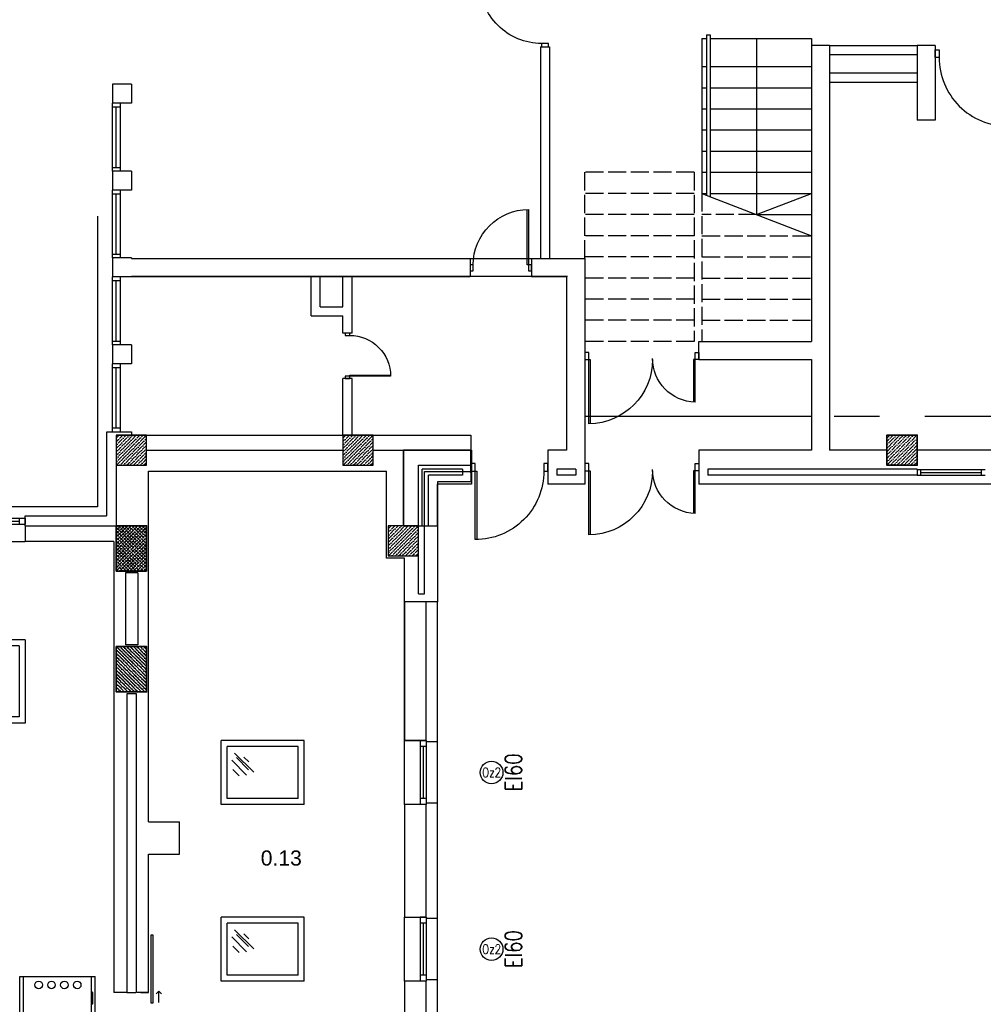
# Model space of a CAD drawing. Header units: millimetres. Extents: x 44889 to 52866, y -11417 to -4315.
# Tile 72 of 74: x 50792 to 51430, y -6303 to -5651. Entities that reach past the tile are written whole.
import ezdxf

# ---------------------------------------------------------------- set-up
doc = ezdxf.new("R2010")
doc.units = ezdxf.units.MM
doc.linetypes.add('ACAD_ISO02W100', pattern=[15, 12, -3])
doc.layers.get('0').update_dxf_attribs({"color": 9})
doc.layers.add('kreskowanie', color=9, linetype='Continuous', lineweight=18)
doc.layers.add('słupy gr0.7', color=9, linetype='Continuous', lineweight=35)
for name, color, linetype in [('Podkład', 9, 'Continuous'), ('Zestawienia drzwi i okien$0$+ stolarka przekrój', 251, 'Continuous'), ('Zestawienia drzwi i okien$0$^ opisy p.poż.', 251, 'Continuous')]:
    doc.layers.add(name, color=color, linetype=linetype)
doc.layers.add('Zestawienia drzwi i okien$0$+ stolarka widok', color=251, linetype='Continuous', plot=False)
doc.layers.add('Zestawienia drzwi i okien$0$^ opis stolarki', color=251, linetype='Continuous', lineweight=25, plot=False)
doc.styles.get("Standard").update_dxf_attribs({"font": 'arial.ttf', "height": 15})
doc.styles.add('Zestawienia drzwi i okien$0$anka1', font='romans.shx', dxfattribs={"width": 0.8})

# ---------------------------------------------------------------- blocks, each defined once
blk = doc.blocks.new('drzwi1.2')
at = {"layer": 'Podkład'}
for p, q in [((14551.1, 6563), (14551.1, 6568.4)), ((14551.1, 6568.4), (14560.5, 6568.4)), ((14645.5, 6563), (14551.1, 6563)), ((14560.5, 6568.4), (14560.5, 6561.1)), ((14560.5, 6561.1), (14645.5, 6561.1)), ((14617.1, 6422.4), (14551.1, 6422.4)), ((14551.1, 6417.4), (14560.5, 6417.4)), ((14560.5, 6424.7), (14617, 6424.7)), ((14560.5, 6417.4), (14560.5, 6424.7))]:
    blk.add_line(p, q, dxfattribs=at)
for centre, radius, start, end in [((14560.5, 6563.7), 85, 270, 359.5423), ((14559, 6420.6), 58.1, 1.7987, 89.98)]:
    blk.add_arc(centre, radius, start, end, dxfattribs=at)
blk = doc.blocks.new('34TY')
at = {"layer": 'Podkład'}
blk.add_line((95.2, -109.5), (98.6, -113.1), dxfattribs=at)
at = {"layer": 'Podkład', "xscale": 0.9933774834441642, "yscale": 0.9933774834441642, "zscale": 0.9933774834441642, "rotation": 42.87014679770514}
blk.add_blockref('drzwi1.2', (-6158.1, -14619.4), dxfattribs=at)
blk = doc.blocks.new('słup 4')
at = {"layer": 'kreskowanie'}
h = blk.add_hatch(dxfattribs=at)
h.set_pattern_fill('ANSI36', color=256, style=0)
h.set_pattern_definition([(45, (-20, -40), (1.6838, 6.17393), [7.9375, -1.5875, 0, -1.5875])])
h.paths.add_polyline_path([(20, 20), (-20, 20), (-20, -40), (20, -40)])
at = {"layer": 'słupy gr0.7'}
blk.add_lwpolyline([(-20, -40), (20, -40), (20, 20), (-20, 20)], close=True, dxfattribs=at)
blk = doc.blocks.new('słup 2')
at = {"layer": 'kreskowanie'}
h = blk.add_hatch(dxfattribs=at)
h.set_pattern_fill('ANSI36', color=256, style=0)
h.set_pattern_definition([(45, (-1340, -20), (1.683798, 6.173926), [7.9375, -1.5875, 0, -1.5875])])
h.paths.add_polyline_path([(20, -20), (20, 20), (-20, 20), (-20, -20)])
at = {"layer": 'słupy gr0.7'}
blk.add_lwpolyline([(-20, -20), (20, -20), (20, 20), (-20, 20)], close=True, dxfattribs=at)
blk = doc.blocks.new('*U15739')
at = {"layer": 'Zestawienia drzwi i okien$0$+ stolarka przekrój'}
for points in [[(-45, -5), (-50, -5), (-50, 13), (-45, 13)], [(50, -5), (45, -5), (45, 13), (50, 13)], [(-42, -95), (-45, -95), (-45, -5), (-42, -5)]]:
    blk.add_lwpolyline(points, close=True, dxfattribs=at)
blk.add_arc((-43.6, -6.3), 88.6, 271.0534, 0.8568, dxfattribs=at)
at = {"layer": 'Zestawienia drzwi i okien$0$+ stolarka widok'}
for p, q in [((-50, -300), (-50, -505)), ((50, -300), (-50, -300)), ((-45, -305), (-45, -505)), ((45, -305), (-45, -305)), ((45, -305), (45, -505)), ((50, -300), (50, -505)), ((-46.6, -331.3), (-45, -331.3)), ((-46.6, -331.7), (-45, -331.7)), ((-46.6, -404.8), (-45, -404.8)), ((-46.6, -405.2), (-45, -405.2)), ((36.9, -422.5), (36.9, -420.9)), ((37.9, -422.5), (37.9, -420.9)), ((-46.6, -476.3), (-45, -476.3)), ((-46.6, -476.7), (-45, -476.7)), ((50, -505), (-50, -505))]:
    blk.add_line(p, q, dxfattribs=at)
for points in [[(-45.8, -339.5), (-45.8, -339.5, 0.414214), (-45, -338.7), (-45, -324.3, 0.414214), (-45.8, -323.5), (-45.8, -323.5, 0.414214), (-46.6, -324.3), (-46.6, -338.7, 0.414214)], [(-45.8, -413), (-45.8, -413, 0.414214), (-45, -412.2), (-45, -397.8, 0.414214), (-45.8, -397), (-45.8, -397, 0.414214), (-46.6, -397.8), (-46.6, -412.2, 0.414214)], [(-45.8, -484.5), (-45.8, -484.5, 0.414214), (-45, -483.7), (-45, -469.3, 0.414214), (-45.8, -468.5), (-45.8, -468.5, 0.414214), (-46.6, -469.3), (-46.6, -483.7, 0.414214)]]:
    blk.add_lwpolyline(points, format="xyb", close=True, dxfattribs=at)
for points in [[(37.4, -409.1), (27.4, -409.1)], [(27.4, -410.9), (37.4, -410.9)]]:
    blk.add_lwpolyline(points, dxfattribs=at)
for centre in [(-26.1, -493.9), (-9.1, -493.9), (7.9, -493.9), (24.9, -493.9)]:
    blk.add_circle(centre, 5, dxfattribs=at)
for centre, radius, start, end in [((27.4, -410), 0.853, 90, 270), ((37.2, -409.5), 2.5, 199.9502, 160.0498), ((37.4, -410), 2.5, 199.9502, 160.0498), ((37.4, -410), 0.853, 270, 90), ((37.4, -420), 1, 300, 240), ((37.4, -422.5), 0.5, 180, 0)]:
    blk.add_arc(centre, radius, start, end, dxfattribs=at)
at = {"layer": 'Zestawienia drzwi i okien$0$^ opis stolarki', "ltscale": 0.1}
blk.add_line((19.8, -40.4), (-20.2, -40.4), dxfattribs=at)
blk.add_circle((-0.2, -40.4), 20, dxfattribs=at)
at = {"layer": 'Zestawienia drzwi i okien$0$^ opis stolarki', "ltscale": 0.1, "char_height": 12.5, "attachment_point": 5, "rotation": 180, "line_spacing_factor": 0.8, "style": 'Zestawienia drzwi i okien$0$anka1'}
for s, insert in [('O', (-0.2, -31.1)), ('D9', (-0.2, -48.6))]:
    blk.add_mtext(s, dxfattribs=dict(at, insert=insert))
blk = doc.blocks.new('*U15380')
for p, q in [((-17.2, -9.5), (8, 15.7)), ((-11.6, 2.8), (-5.4, 9.1)), ((-11.1, -7.2), (5.1, 9)), ((-7.7, -13.4), (11.9, 6.2)), ((4.5, -11.8), (13, -3.3))]:
    blk.add_line(p, q)
blk = doc.blocks.new('*U15602')
at = {"layer": 'Zestawienia drzwi i okien$0$+ stolarka przekrój'}
for p, q in [((-42.5, 4), (42.5, 4)), ((-42.5, 4), (-42.5, -4)), ((-34.5, 4), (-34.5, -4)), ((-34.5, 0), (34.5, 0)), ((34.5, 4), (34.5, -4)), ((42.5, 4), (42.5, -4)), ((-42.5, -4), (42.5, -4))]:
    blk.add_line(p, q, dxfattribs=at)
at = {"layer": 'Zestawienia drzwi i okien$0$+ stolarka widok'}
for p, q in [((42.5, -157.2), (-42.5, -157.2)), ((-42.5, -157.2), (-42.5, -267.2)), ((34.5, -165.2), (-34.5, -165.2)), ((-34.5, -165.2), (-34.5, -259.2)), ((34.5, -165.2), (34.5, -259.2)), ((42.5, -157.2), (42.5, -267.2)), ((34.5, -259.2), (-34.5, -259.2)), ((42.5, -267.2), (-42.5, -267.2))]:
    blk.add_line(p, q, dxfattribs=at)
at = {"layer": 'Zestawienia drzwi i okien$0$^ opis stolarki'}
blk.add_circle((0, 90.7), 15, dxfattribs=at)
at = {"layer": 'Zestawienia drzwi i okien$0$+ stolarka widok'}
blk.add_blockref('*U15380', (-8.5, -239.9), dxfattribs=at)
at = {"layer": 'Zestawienia drzwi i okien$0$^ opis stolarki', "ltscale": 0.1, "insert": (0, 90.7), "char_height": 12.5, "attachment_point": 5, "style": 'Zestawienia drzwi i okien$0$anka1'}
blk.add_mtext('Oz2', dxfattribs=at)
at = {"layer": 'Zestawienia drzwi i okien$0$^ opisy p.poż.', "ltscale": 0.1, "insert": (0, 119.6), "char_height": 22, "attachment_point": 5, "style": 'Zestawienia drzwi i okien$0$anka1'}
blk.add_mtext('EI60', dxfattribs=at)
blk = doc.blocks.new('*U15593')
at = {"layer": 'Zestawienia drzwi i okien$0$+ stolarka przekrój'}
for p, q in [((-42.5, 4), (42.5, 4)), ((-42.5, 4), (-42.5, -4)), ((-34.5, 4), (-34.5, -4)), ((-34.5, 0), (34.5, 0)), ((34.5, 4), (34.5, -4)), ((42.5, 4), (42.5, -4)), ((-42.5, -4), (42.5, -4))]:
    blk.add_line(p, q, dxfattribs=at)
at = {"layer": 'Zestawienia drzwi i okien$0$+ stolarka widok'}
for p, q in [((42.5, -157.2), (-42.5, -157.2)), ((-42.5, -157.2), (-42.5, -267.2)), ((34.5, -165.2), (-34.5, -165.2)), ((-34.5, -165.2), (-34.5, -259.2)), ((34.5, -165.2), (34.5, -259.2)), ((42.5, -157.2), (42.5, -267.2)), ((34.5, -259.2), (-34.5, -259.2)), ((42.5, -267.2), (-42.5, -267.2))]:
    blk.add_line(p, q, dxfattribs=at)
at = {"layer": 'Zestawienia drzwi i okien$0$^ opis stolarki'}
blk.add_circle((0, 90.7), 15, dxfattribs=at)
at = {"layer": 'Zestawienia drzwi i okien$0$+ stolarka widok'}
blk.add_blockref('*U15380', (-8.5, -239.9), dxfattribs=at)
at = {"layer": 'Zestawienia drzwi i okien$0$^ opis stolarki', "ltscale": 0.1, "insert": (0, 90.7), "char_height": 12.5, "attachment_point": 5, "rotation": 90, "style": 'Zestawienia drzwi i okien$0$anka1'}
blk.add_mtext('Oz2', dxfattribs=at)
at = {"layer": 'Zestawienia drzwi i okien$0$^ opisy p.poż.', "ltscale": 0.1, "insert": (0, 119.6), "char_height": 22, "attachment_point": 5, "rotation": 180, "style": 'Zestawienia drzwi i okien$0$anka1'}
blk.add_mtext('EI60', dxfattribs=at)
blk = doc.blocks.new('*U15596')
at = {"layer": 'Zestawienia drzwi i okien$0$+ stolarka przekrój'}
for p, q in [((-42.5, 4), (42.5, 4)), ((-42.5, 4), (-42.5, -4)), ((-34.5, 4), (-34.5, -4)), ((-34.5, 0), (34.5, 0)), ((34.5, 4), (34.5, -4)), ((42.5, 4), (42.5, -4)), ((-42.5, -4), (42.5, -4))]:
    blk.add_line(p, q, dxfattribs=at)
at = {"layer": 'Zestawienia drzwi i okien$0$+ stolarka widok'}
for p, q in [((42.5, -157.2), (-42.5, -157.2)), ((-42.5, -157.2), (-42.5, -267.2)), ((34.5, -165.2), (-34.5, -165.2)), ((-34.5, -165.2), (-34.5, -259.2)), ((34.5, -165.2), (34.5, -259.2)), ((42.5, -157.2), (42.5, -267.2)), ((34.5, -259.2), (-34.5, -259.2)), ((42.5, -267.2), (-42.5, -267.2))]:
    blk.add_line(p, q, dxfattribs=at)
at = {"layer": 'Zestawienia drzwi i okien$0$^ opis stolarki'}
blk.add_circle((0, 90.7), 15, dxfattribs=at)
at = {"layer": 'Zestawienia drzwi i okien$0$+ stolarka widok'}
blk.add_blockref('*U15380', (-8.5, -239.9), dxfattribs=at)
at = {"layer": 'Zestawienia drzwi i okien$0$^ opis stolarki', "ltscale": 0.1, "insert": (0, 90.7), "char_height": 12.5, "attachment_point": 5, "rotation": 90, "style": 'Zestawienia drzwi i okien$0$anka1'}
blk.add_mtext('Oz2', dxfattribs=at)
at = {"layer": 'Zestawienia drzwi i okien$0$^ opisy p.poż.', "ltscale": 0.1, "insert": (0, 119.6), "char_height": 22, "attachment_point": 5, "rotation": 180, "style": 'Zestawienia drzwi i okien$0$anka1'}
blk.add_mtext('EI60', dxfattribs=at)

msp = doc.modelspace()

# ---------------------------------------------------------------- hatches: boundary and pattern name
at = {"layer": 'Podkład'}
h = msp.add_hatch(dxfattribs=at)
h.set_pattern_fill('ANSI36', color=256, scale=0.5, style=0)
h.set_pattern_definition([(45, (50196.0162, -5946.1265), (0.841899, 3.086963), [3.96875, -0.79375, 0, -0.79375])])
h.paths.add_polyline_path([(50876.02, -5946.13), (50876.02, -5926.13), (50856.02, -5926.13), (50856.02, -5946.13)])
h = msp.add_hatch(dxfattribs=at)
h.set_pattern_fill('ANSI36', color=256, scale=0.5, style=0)
h.set_pattern_definition([(45, (50346.0162, -5946.1265), (0.841899, 3.086963), [3.96875, -0.79375, 0, -0.79375])])
h.paths.add_polyline_path([(51026.02, -5946.13), (51026.02, -5926.13), (51006.02, -5926.13), (51006.02, -5946.13)])
h = msp.add_hatch(dxfattribs=at)
h.set_pattern_fill('ANSI36', color=256, scale=0.5, style=0)
h.set_pattern_definition([(45, (50856.0162, -6016.1265), (0.8419, 3.08696), [3.96875, -0.79375, 0, -0.79375])])
h.paths.add_polyline_path([(50876.02, -6016.13), (50876.02, -5986.13), (50856.02, -5986.13), (50856.02, -6016.13)])
h = msp.add_hatch(dxfattribs=at)
h.set_pattern_fill('ANSI36', color=256, scale=0.5, style=0)
h.set_pattern_definition([(45, (50376.0162, -6006.1265), (0.841899, 3.086963), [3.96875, -0.79375, 0, -0.79375])])
h.paths.add_polyline_path([(51056.02, -6006.13), (51056.02, -5986.13), (51036.02, -5986.13), (51036.02, -6006.13)])
h = msp.add_hatch(dxfattribs=at)
h.set_pattern_fill('ANSI36', color=256, scale=0.5, style=0)
h.set_pattern_definition([(315, (50856.0162, -6066.1265), (0.8419, -3.08696), [3.96875, -0.79375, 0, -0.79375])])
h.paths.add_polyline_path([(50856.02, -6066.13), (50856.02, -6096.13), (50876.02, -6096.13), (50876.02, -6066.13)])

# ---------------------------------------------------------------- linework, layer by layer
for p, q in [((51243.52, -5663.63), (51243.52, -5766.13)), ((51243.52, -5663.63), (51246.52, -5663.63)), ((51246.52, -5661.13), (51246.52, -5767.09)), ((51246.52, -5661.13), (51249.02, -5661.13)), ((51249.02, -5661.13), (51249.02, -5768.06)), ((51249.02, -5663.63), (51316.02, -5663.63)), ((51279.77, -5663.63), (51279.77, -5780.13)), ((51316.02, -5663.63), (51316.02, -5864.13)), ((51136.77, -5669.13), (51142.77, -5669.13)), ((51136.77, -5669.13), (51136.77, -5809.13)), ((51142.77, -5669.13), (51142.77, -5809.13)), ((51328.02, -5668.13), (51316.02, -5668.13)), ((51328.02, -5668.13), (51328.02, -5936.13)), ((51328.02, -5668.13), (51386.02, -5668.13)), ((51386.02, -5668.13), (51386.02, -5717.63)), ((51398.02, -5668.13), (51386.02, -5668.13)), ((51398.02, -5668.13), (51398.02, -5717.63)), ((51328.02, -5674.13), (51386.02, -5674.13)), ((51243.52, -5682.13), (51246.52, -5682.13)), ((51249.02, -5682.13), (51316.02, -5682.13)), ((51386.02, -5686.63), (51328.02, -5686.63)), ((50866.02, -5693.88), (50853.52, -5693.88)), ((50853.52, -5693.88), (50853.52, -5706.38)), ((50866.02, -5693.88), (50866.02, -5706.38)), ((51243.52, -5696.13), (51246.52, -5696.13)), ((51249.02, -5696.13), (51316.02, -5696.13)), ((51386.02, -5692.63), (51328.02, -5692.63)), ((50866.02, -5706.38), (50853.52, -5706.38)), ((50853.52, -5751.38), (50853.52, -5706.38)), ((50853.52, -5708.88), (50858.52, -5708.88)), ((50856.02, -5748.88), (50856.02, -5708.88)), ((50858.52, -5706.38), (50858.52, -5751.38)), ((51243.52, -5710.13), (51246.52, -5710.13)), ((51249.02, -5710.13), (51316.02, -5710.13)), ((51398.02, -5717.63), (51386.02, -5717.63)), ((51243.52, -5724.13), (51246.52, -5724.13)), ((51249.02, -5724.13), (51316.02, -5724.13)), ((51243.52, -5738.13), (51246.52, -5738.13)), ((51249.02, -5738.13), (51316.02, -5738.13)), ((50853.52, -5748.88), (50858.52, -5748.88)), ((50866.02, -5751.38), (50853.52, -5751.38)), ((50853.52, -5751.38), (50853.52, -5763.88)), ((50866.02, -5751.38), (50866.02, -5763.88)), ((51243.52, -5752.13), (51246.52, -5752.13)), ((51249.02, -5752.13), (51316.02, -5752.13)), ((50866.02, -5763.88), (50853.52, -5763.88)), ((50853.52, -5808.88), (50853.52, -5763.88)), ((50853.52, -5766.38), (50858.52, -5766.38)), ((50856.02, -5806.38), (50856.02, -5766.38)), ((50858.52, -5763.88), (50858.52, -5808.88)), ((51243.52, -5766.13), (51246.52, -5766.13)), ((51243.52, -5766.13), (51316.02, -5794.13)), ((51249.02, -5766.13), (51316.02, -5766.13)), ((51279.77, -5780.13), (51316.02, -5766.13)), ((50843.52, -5781.13), (50843.52, -5973.63)), ((51279.77, -5780.13), (51316.02, -5780.13)), ((50843.52, -5794.57), (50843.52, -5973.63)), ((50853.52, -5806.38), (50858.52, -5806.38)), ((50866.02, -5808.88), (50853.52, -5808.88)), ((50853.52, -5808.88), (50853.52, -5821.38)), ((50866.02, -5808.88), (50866.02, -5809.13)), ((50866.02, -5809.13), (51162.02, -5809.13)), ((50866.02, -5809.13), (51090.27, -5809.13)), ((51090.27, -5809.13), (51090.27, -5821.13)), ((51130.77, -5809.13), (51130.77, -5821.13)), ((51130.77, -5809.13), (51166.02, -5809.13)), ((51166.02, -5809.13), (51166.02, -5958.63)), ((50866.02, -5821.38), (50853.52, -5821.38)), ((50853.52, -5866.38), (50853.52, -5821.38)), ((50853.52, -5823.88), (50858.52, -5823.88)), ((50856.02, -5863.88), (50856.02, -5823.88)), ((50858.52, -5821.38), (50858.52, -5866.38)), ((51154.52, -5821.13), (50866.02, -5821.13)), ((50866.02, -5821.13), (51090.27, -5821.13)), ((50866.02, -5821.13), (50866.02, -5821.38)), ((50985.02, -5847.13), (50985.02, -5821.13)), ((50991.02, -5841.13), (50991.02, -5821.13)), ((51006.02, -5841.13), (51006.02, -5821.13)), ((51012.02, -5858.63), (51012.02, -5821.13)), ((51130.77, -5821.13), (51154.02, -5821.13)), ((51154.02, -5821.13), (51154.02, -5936.13)), ((50991.02, -5841.13), (51006.02, -5841.13)), ((50985.02, -5847.13), (51006.02, -5847.13)), ((51006.02, -5858.63), (51006.02, -5847.13)), ((51012.02, -5858.63), (51006.02, -5858.63)), ((50853.52, -5863.88), (50858.52, -5863.88)), ((50866.02, -5866.38), (50853.52, -5866.38)), ((50853.52, -5866.38), (50853.52, -5878.88)), ((50866.02, -5866.38), (50866.02, -5878.88)), ((51241.52, -5876.13), (51241.52, -5864.13)), ((51241.52, -5864.13), (51316.02, -5864.13)), ((50866.02, -5878.88), (50853.52, -5878.88)), ((50853.52, -5923.88), (50853.52, -5878.88)), ((50858.52, -5878.88), (50858.52, -5923.88)), ((51241.52, -5876.13), (51316.02, -5876.13)), ((51316.02, -5876.13), (51316.02, -5936.13)), ((50853.52, -5881.38), (50858.52, -5881.38)), ((50856.02, -5921.38), (50856.02, -5881.38)), ((51006.02, -5926.13), (51006.02, -5888.63)), ((51012.02, -5888.63), (51006.02, -5888.63)), ((51012.02, -5926.13), (51012.02, -5888.63)), ((51166.02, -5913.63), (51316.02, -5913.63)), ((51331.02, -5913.63), (51361.02, -5913.63)), ((51391.02, -5913.63), (51661.02, -5913.63)), ((50856.02, -5924.13), (50849.52, -5924.13)), ((50849.52, -5924.13), (50849.52, -5979.63)), ((50853.52, -5921.38), (50858.52, -5921.38)), ((50866.02, -5924.13), (50856.02, -5924.13)), ((50866.02, -5923.88), (50866.02, -5926.13)), ((50856.02, -5926.13), (51090.52, -5926.13)), ((50861.02, -5926.13), (50856.02, -5926.13)), ((50856.02, -5926.13), (50856.02, -5986.13)), ((51090.52, -5926.13), (51090.52, -5957.13)), ((50876.02, -5936.13), (51006.02, -5936.13)), ((50876.02, -5936.13), (51006.02, -5936.13)), ((51026.02, -5936.13), (51046.02, -5936.13)), ((51026.02, -5936.13), (51090.52, -5936.13)), ((51046.02, -5986.13), (51046.02, -5936.13)), ((51091.02, -5936.13), (51046.02, -5936.13)), ((51090.52, -5936.13), (51046.02, -5936.13)), ((51046.02, -5936.13), (51046.02, -5986.08)), ((51090.52, -5946.13), (51090.52, -5936.13)), ((51091.02, -5936.13), (51091.02, -5958.63)), ((51154.02, -5936.13), (51141.52, -5936.13)), ((51141.52, -5936.13), (51141.52, -5958.63)), ((51241.52, -5936.13), (51241.52, -5958.63)), ((51316.02, -5936.13), (51241.52, -5936.13)), ((51366.02, -5936.13), (51328.02, -5936.13)), ((51564.02, -5936.13), (51386.02, -5936.13)), ((50877.33, -6182.11), (50877.33, -5950.11)), ((50877.33, -5950.11), (51034.77, -5950.11)), ((51034.77, -6007.61), (51034.77, -5950.11)), ((51056.02, -5986.08), (51056.02, -5946.13)), ((51056.02, -5946.13), (51090.52, -5946.13)), ((51058.52, -5986.13), (51058.52, -5948.63)), ((51085.02, -5948.63), (51058.52, -5948.63)), ((51060.02, -5950.13), (51090.52, -5950.13)), ((51060.02, -6031.13), (51060.02, -5950.13)), ((51085.02, -5948.63), (51085.02, -5952.63)), ((51090.52, -5951.13), (51090.52, -5946.13)), ((51160.02, -5948.63), (51147.52, -5948.63)), ((51147.52, -5948.63), (51147.52, -5952.63)), ((51160.02, -5948.63), (51160.02, -5952.63)), ((51386.02, -5948.63), (51247.52, -5948.63)), ((51247.52, -5948.63), (51247.52, -5952.63)), ((51386.02, -5948.63), (51386.02, -5952.63)), ((51431.02, -5949.13), (51386.02, -5949.13)), ((51388.52, -5952.63), (51388.52, -5949.13)), ((51388.52, -5950.88), (51428.52, -5950.88)), ((51428.52, -5952.63), (51428.52, -5949.13)), ((51062.52, -5986.13), (51062.52, -5952.63)), ((51085.02, -5952.63), (51062.52, -5952.63)), ((51090.52, -5957.13), (51068.52, -5957.13)), ((51068.52, -5957.13), (51068.52, -6036.61)), ((51160.02, -5952.63), (51147.52, -5952.63)), ((51386.02, -5952.63), (51247.52, -5952.63)), ((51386.02, -5952.63), (51431.02, -5952.63)), ((51068.52, -5986.13), (51068.52, -5958.63)), ((51091.02, -5958.63), (51068.52, -5958.63)), ((51166.02, -5958.63), (51141.52, -5958.63)), ((51564.02, -5958.63), (51241.52, -5958.63)), ((50843.52, -5973.63), (48908.52, -5973.63)), ((50795.77, -5981.13), (50795.77, -5979.63)), ((50795.77, -5979.63), (50849.52, -5979.63)), ((50795.77, -5986.13), (50795.77, -5981.13)), ((50795.77, -5986.13), (50856.02, -5986.13)), ((50795.77, -5986.13), (50795.77, -5996.61)), ((51046.02, -5986.08), (51056.02, -5986.08)), ((50517.02, -5996.61), (50795.77, -5996.61)), ((50854.33, -5996.61), (50795.77, -5996.61)), ((50854.33, -5996.61), (50854.33, -6295.13)), ((51046.83, -6007.61), (51034.77, -6007.61)), ((51046.83, -6036.61), (51046.83, -6007.61)), ((51056.02, -6031.13), (51056.02, -6006.13)), ((50862.02, -6017.38), (50862.02, -6064.88)), ((50870.33, -6017.38), (50862.02, -6017.38)), ((50870.33, -6017.38), (50870.33, -6064.88)), ((51056.02, -6031.13), (51060.02, -6031.13)), ((51068.52, -6036.61), (51046.83, -6036.61)), ((51046.83, -6128.2), (51046.83, -6036.61)), ((51061.02, -6128.2), (51061.02, -6036.61)), ((51068.52, -6109.63), (51068.52, -6036.61)), ((50870.33, -6064.88), (50862.02, -6064.88)), ((50863.02, -6097.38), (50863.02, -6295.13)), ((50869.33, -6097.38), (50863.02, -6097.38)), ((50869.33, -6295.13), (50869.33, -6097.38)), ((51068.52, -6341.18), (51068.52, -6109.63)), ((51046.83, -6170.7), (51046.83, -6128.2)), ((51061.02, -6128.2), (51046.83, -6128.2)), ((51068.52, -6129.2), (51061.02, -6129.2)), ((51068.52, -6169.7), (51061.02, -6169.7)), ((50877.33, -6182.11), (50897.83, -6182.11)), ((50897.83, -6203.61), (50897.83, -6182.11)), ((50877.33, -6295.13), (50877.33, -6203.61)), ((50877.33, -6203.61), (50897.83, -6203.61)), ((51046.83, -6287.7), (51046.83, -6245.2)), ((51068.52, -6246.2), (51061.02, -6246.2)), ((51068.52, -6286.7), (51061.02, -6286.7)), ((50863.02, -6295.13), (50854.33, -6295.13)), ((50863.02, -6295.13), (50869.02, -6295.13)), ((50877.33, -6295.13), (50869.33, -6295.13)), ((50877.33, -6295.13), (50872.33, -6295.13)), ((50872.33, -6295.13), (50872.33, -6295.13)), ((50872.33, -6295.13), (50877.33, -6295.13)), ((50877.33, -6295.13), (50872.33, -6295.13)), ((50872.33, -6295.13), (50872.33, -6295.13)), ((50872.33, -6295.13), (50877.33, -6295.13)), ((50872.33, -6295.13), (50872.33, -6295.13)), ((50877.33, -6295.13), (50877.33, -6295.13)), ((50877.33, -6295.13), (50877.33, -6295.13))]:
    msp.add_line(p, q, dxfattribs=at)
at = {"layer": 'Podkład', "linetype": 'ACAD_ISO02W100'}
for p, q in [((51238.52, -5752.13), (51166.02, -5752.13)), ((51166.02, -5809.13), (51166.02, -5752.13)), ((51238.52, -5752.13), (51238.52, -5864.13)), ((51238.52, -5766.13), (51166.02, -5766.13)), ((51243.52, -5766.13), (51243.52, -5864.13)), ((51238.52, -5780.13), (51166.02, -5780.13)), ((51279.77, -5780.13), (51243.52, -5780.13)), ((51238.52, -5794.13), (51166.02, -5794.13)), ((51243.52, -5794.13), (51316.02, -5794.13)), ((51238.52, -5808.13), (51166.02, -5808.13)), ((51243.52, -5808.13), (51316.02, -5808.13)), ((51238.52, -5822.13), (51166.02, -5822.13)), ((51243.52, -5822.13), (51316.02, -5822.13)), ((51238.52, -5836.13), (51166.02, -5836.13)), ((51243.52, -5836.13), (51316.02, -5836.13)), ((51238.52, -5850.13), (51166.02, -5850.13)), ((51243.52, -5850.13), (51316.02, -5850.13)), ((51238.52, -5864.13), (51166.02, -5864.13))]:
    msp.add_line(p, q, dxfattribs=at)
at = {"layer": 'Podkład'}
for points in [[(51137.49, -5666.85), (51137.49, -5669.13), (51142.04, -5669.13), (51142.04, -5666.85), (51137.49, -5666.85, -0.414214), (51096.54, -5625.9), (51142.04, -5625.9), (51142.04, -5623.63), (51137.49, -5623.63), (51137.49, -5626.81), (51096.54, -5626.81)], [(51400.54, -5676.15), (51398.02, -5676.15), (51398.02, -5671.1), (51400.54, -5671.1), (51400.54, -5676.15, 0.414214), (51445.99, -5721.6), (51445.99, -5671.1), (51448.52, -5671.1), (51448.52, -5676.15), (51444.98, -5676.15), (51444.98, -5721.6)], [(51092.23, -5813.35), (51090.2, -5813.35), (51090.2, -5817.4), (51092.23, -5817.4), (51092.23, -5813.35, -0.414214), (51128.74, -5776.84), (51128.74, -5817.4), (51130.77, -5817.4), (51130.77, -5813.35), (51127.93, -5813.35), (51127.93, -5776.84)], [(51010.52, -5860.13), (51010.52, -5858.63), (51007.52, -5858.63), (51007.52, -5860.13), (51010.52, -5860.13, -0.414214), (51037.52, -5887.13), (51007.52, -5887.13), (51007.52, -5888.63), (51010.52, -5888.63), (51010.52, -5886.53), (51037.52, -5886.53)], [(51138.99, -5949.9), (51141.52, -5949.9), (51141.52, -5944.85), (51138.99, -5944.85), (51138.99, -5949.9, -0.414214), (51093.54, -5995.35), (51093.54, -5944.85), (51091.02, -5944.85), (51091.02, -5949.9), (51094.55, -5949.9), (51094.55, -5995.35)]]:
    msp.add_lwpolyline(points, format="xyb", dxfattribs=at)
for points in [[(50856.02, -5946.13), (50876.02, -5946.13), (50876.02, -5926.13), (50856.02, -5926.13)], [(51006.02, -5946.13), (51026.02, -5946.13), (51026.02, -5926.13), (51006.02, -5926.13)], [(50856.02, -6016.13), (50876.02, -6016.13), (50876.02, -5986.13), (50856.02, -5986.13)], [(51036.02, -6006.13), (51056.02, -6006.13), (51056.02, -5986.13), (51036.02, -5986.13)], [(51046.83, -6128.2), (51061.02, -6128.2), (51061.02, -6036.61), (51046.83, -6036.61)], [(50856.02, -6066.13), (50876.02, -6066.13), (50876.02, -6096.13), (50856.02, -6096.13)], [(51061.02, -6170.7), (51046.83, -6170.7), (51046.83, -6245.2), (51061.02, -6245.2)], [(50880.42, -6257.08), (50878.92, -6257.08), (50878.92, -6302.08), (50880.42, -6302.08)], [(51046.83, -6344.88), (51061.02, -6344.88), (51061.02, -6287.7), (51046.83, -6287.7)], [(51061.02, -6287.7), (51046.83, -6287.7), (51046.83, -6344.88), (51061.02, -6344.88)]]:
    msp.add_lwpolyline(points, close=True, dxfattribs=at)
for points in [[(51046.02, -5986.13), (51068.52, -5986.13)], [(50884.24, -6301.72), (50884.24, -6294.22), (50882.47, -6296.08)], [(50884.24, -6301.72), (50884.24, -6294.22), (50886.01, -6296.08)]]:
    msp.add_lwpolyline(points, dxfattribs=at)

# ---------------------------------------------------------------- block references
for name, p, xscale, yscale, zscale, rotation in [('34TY', (51166.02, -5873.77), -0.5033333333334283, 0.5033333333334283, 0.5033333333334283, 132.8701467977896), ('34TY', (51166.02, -5947.38), -0.5033333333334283, 0.5033333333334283, 0.5033333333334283, 132.8701467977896), ('słup 4', (50866.02, -6086.13), -0.5, 0.5, 0.5, 180), ('*U15593', (51059.02, -6149.45), 0.5, 0.5, 0.5, 270), ('*U15596', (51059.02, -6266.45), 0.5, 0.5, 0.5, 270), ('*U15739', (50817.08, -6537.11), 0.5, 0.5, 0.5, 180)]:
    msp.add_blockref(name, p, dxfattribs=dict(at, xscale=xscale, yscale=yscale, zscale=zscale, rotation=rotation))
at = {"layer": 'Podkład', "yscale": 0.5, "zscale": 0.5}
for name, p, xscale in [('*U15602', (50774.52, -5983.13), 0.5), ('słup 2', (51376.02, -5936.13), 0.5), ('słup 4', (50866.02, -5996.13), -0.5)]:
    msp.add_blockref(name, p, dxfattribs=dict(at, xscale=xscale))

# ---------------------------------------------------------------- texts
at = {"layer": 'Podkład', "insert": (50965.2, -6206.18), "char_height": 10, "attachment_point": 5}
msp.add_mtext('0.13', dxfattribs=at)

doc.saveas('drawing.dxf')
